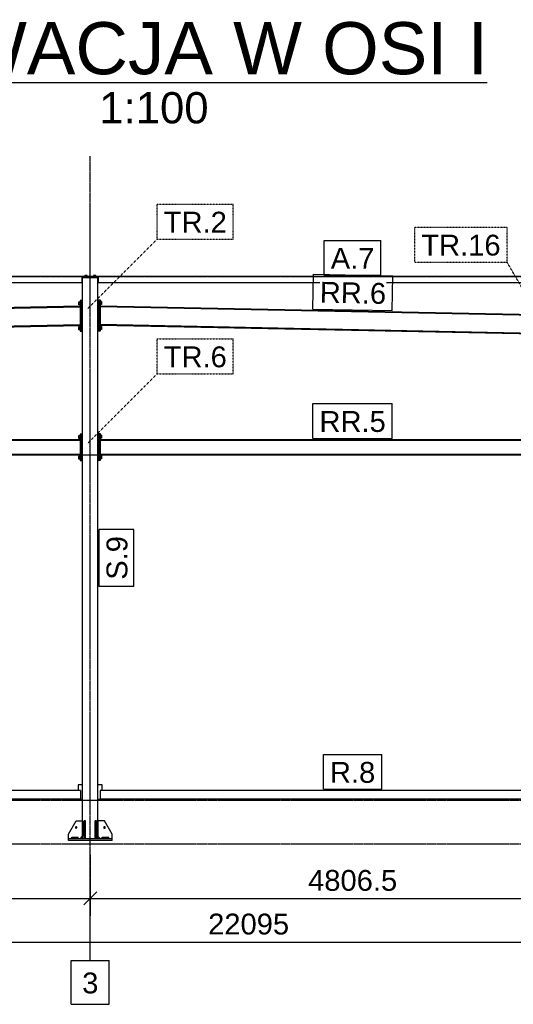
# Model space of a CAD drawing. Header units: millimetres. Extents: x 0 to 59400, y 0 to 42000.
# Tile 35 of 40: x 39016 to 43538, y 21294 to 30316. Entities that reach past the tile are written whole.
import ezdxf

# ---------------------------------------------------------------- set-up
doc = ezdxf.new("R2010")
doc.units = ezdxf.units.MM
doc.linetypes.add('DXK_LINE_DOT2', pattern=[3.9198, 1.9599, -1.9599])
doc.linetypes.add('DXK_LINE_DOT3', pattern=[5.9187, 2.979, -0.9799, 0.9799, -0.9799])
for name, color, linetype in [('TS_INNE_OBIEKTY', 7, 'Continuous'), ('TS_LINIE_WIDOCZNE', 7, 'Continuous'), ('TS_OPISY', 7, 'Continuous'), ('TS_OPISY_LINIE', 7, 'Continuous'), ('TS_OPISY_RAMKA', 7, 'Continuous'), ('TS_WYMIARY', 7, 'Continuous'), ('TS_WYMIARY_TEKST', 7, 'Continuous')]:
    doc.layers.add(name, color=color, linetype=linetype)
doc.styles.add('Arial', font='ARIAL.TTF', dxfattribs={"height": 0.2})

# ---------------------------------------------------------------- blocks, each defined once
blk = doc.blocks.new('Unknown-293000867-12 - 4055')
at = {"color": 6, "linetype": 'Continuous'}
blk.add_line((37190.6, 29741.4), (43299.5, 29741.4), dxfattribs=at)
at = {"color": 0, "linetype": 'Continuous'}
for points in [[(43299.5, 29816.4), (43299.5, 30316.4), (37190.6, 30316.4), (37190.6, 29816.4)], [(40745.3, 29366.4), (40745.3, 29666.4), (39744.8, 29666.4), (39744.8, 29366.4)]]:
    blk.add_wipeout(points, dxfattribs=at)
at = {"color": 6, "linetype": 'Continuous', "style": 'Arial'}
for s, height, p in [('ELEWACJA W OSI I', 477.539, (37190.6, 29816.4)), ('1:100', 286.52, (39744.8, 29366.4))]:
    blk.add_text(s, height=height, dxfattribs=at).set_placement(p)
blk = doc.blocks.new('Part-293000867-4063 - 4055')
at = {"layer": 'TS_LINIE_WIDOCZNE', "color": 1, "linetype": 'Continuous'}
for p, q in [((39592.3, 22814.1), (39592.3, 27954.1)), ((39592.3, 27954.1), (39732.3, 27954.1)), ((39732.3, 22814.1), (39732.3, 27954.1))]:
    blk.add_line(p, q, dxfattribs=at)
blk = doc.blocks.new('Part-293000867-4483 - 4055')
at = {"layer": 'TS_LINIE_WIDOCZNE', "color": 1, "linetype": 'Continuous'}
for p, q in [((39756.3, 27746.1), (39744.3, 27746.1)), ((39744.3, 27746.1), (39744.3, 27466.1)), ((39756.3, 27466.1), (39756.3, 27746.1)), ((39744.3, 27466.1), (39756.3, 27466.1))]:
    blk.add_line(p, q, dxfattribs=at)
blk = doc.blocks.new('Part-293000867-4096 - 4055')
at = {"layer": 'TS_LINIE_WIDOCZNE', "color": 1, "linetype": 'Continuous'}
for p, q in [((39756.3, 26462.2), (39756.3, 26469.1)), ((39756.3, 26469.1), (44374.7, 26469.1)), ((39756.3, 26462.2), (44374.7, 26462.2)), ((44374.7, 26469.1), (44374.7, 26462.2)), ((39756.3, 26329.1), (39756.3, 26336)), ((39756.3, 26336), (44374.7, 26336)), ((39756.3, 26329.1), (44374.7, 26329.1)), ((44374.7, 26336), (44374.7, 26329.1))]:
    blk.add_line(p, q, dxfattribs=at)
blk = doc.blocks.new('Part-293000867-4077 - 4055')
at = {"layer": 'TS_LINIE_WIDOCZNE', "color": 1, "linetype": 'Continuous'}
for p, q in [((44378.7, 23254.1), (39752.3, 23254.1)), ((39752.3, 23254.1), (39752.3, 23174.1)), ((44378.7, 23254.1), (44378.7, 23174.1)), ((44378.7, 23174.1), (39752.3, 23174.1))]:
    blk.add_line(p, q, dxfattribs=at)
blk = doc.blocks.new('Part-293000867-4085 - 4055')
at = {"layer": 'TS_LINIE_WIDOCZNE', "color": 1, "linetype": 'Continuous'}
for p, q in [((44463.7, 27964.1), (39667.3, 27964.1)), ((39667.3, 27964.1), (39667.3, 27960.1)), ((39667.3, 27960.1), (39737.3, 27960.1)), ((44398.7, 27904.1), (39732.3, 27904.1)), ((39737.3, 27904.1), (39737.3, 27964.1)), ((44393.7, 27904.1), (44393.7, 27964.1)), ((44393.7, 27960.1), (44463.7, 27960.1)), ((44463.7, 27960.1), (44463.7, 27964.1))]:
    blk.add_line(p, q, dxfattribs=at)
blk = doc.blocks.new('Part-293000867-4086 - 4055')
at = {"layer": 'TS_LINIE_WIDOCZNE', "color": 1, "linetype": 'Continuous'}
for p, q in [((39657.3, 27964.1), (34865, 27964.1)), ((34865, 27964.1), (34865, 27960.1)), ((34865, 27960.1), (34935, 27960.1)), ((39592.3, 27904.1), (34930, 27904.1)), ((34935, 27904.1), (34935, 27964.1)), ((39587.3, 27904.1), (39587.3, 27964.1)), ((39587.3, 27960.1), (39657.3, 27960.1)), ((39657.3, 27960.1), (39657.3, 27964.1))]:
    blk.add_line(p, q, dxfattribs=at)
blk = doc.blocks.new('Part-293000867-4195 - 4055')
at = {"layer": 'TS_LINIE_WIDOCZNE', "color": 1, "linetype": 'Continuous'}
for p, q in [((39580.3, 26517.2), (39568.3, 26517.2)), ((39568.3, 26517.2), (39568.3, 26277.2)), ((39580.3, 26277.2), (39580.3, 26517.2)), ((39568.3, 26277.2), (39580.3, 26277.2))]:
    blk.add_line(p, q, dxfattribs=at)
blk = doc.blocks.new('Part-293000867-4091 - 4055')
at = {"layer": 'TS_LINIE_WIDOCZNE', "color": 1, "linetype": 'Continuous'}
for p, q in [((39572.3, 23254.1), (34950, 23254.1)), ((34950, 23254.1), (34950, 23174.1)), ((39572.3, 23254.1), (39572.3, 23174.1)), ((39572.3, 23174.1), (34950, 23174.1))]:
    blk.add_line(p, q, dxfattribs=at)
blk = doc.blocks.new('GridLine-293000867-4708 - 4055')
at = {"layer": 'TS_INNE_OBIEKTY', "color": 4, "linetype": 'DXK_LINE_DOT3'}
blk.add_line((27876.3, 22764.1), (53466.7, 22764.1), dxfattribs=at)
blk = doc.blocks.new('Part-293000867-4095 - 4055')
at = {"layer": 'TS_LINIE_WIDOCZNE', "color": 1, "linetype": 'Continuous'}
for p, q in [((34954, 26462.2), (34954, 26469.1)), ((34954, 26469.1), (39568.3, 26469.1)), ((34954, 26462.2), (39568.3, 26462.2)), ((39568.3, 26469.1), (39568.3, 26462.2)), ((34954, 26329.1), (34954, 26336)), ((34954, 26336), (39568.3, 26336)), ((34954, 26329.1), (39568.3, 26329.1)), ((39568.3, 26336), (39568.3, 26329.1))]:
    blk.add_line(p, q, dxfattribs=at)
blk = doc.blocks.new('Part-293000867-4189 - 4055')
at = {"layer": 'TS_LINIE_WIDOCZNE', "color": 1, "linetype": 'Continuous'}
for p, q in [((39592.3, 27954.1), (39592.3, 27960.1)), ((39657.3, 27960.1), (39667.3, 27960.1)), ((39732.3, 27954.1), (39732.3, 27960.1))]:
    blk.add_line(p, q, dxfattribs=at)
blk = doc.blocks.new('Bolt-293000867-4190 - 4055')
at = {"layer": 'TS_INNE_OBIEKTY', "color": 1, "linetype": 'Continuous'}
for p, q in [((39632.7, 27972), (39611.9, 27972)), ((39611.9, 27972), (39611.9, 27964.1)), ((39617.1, 27972), (39617.1, 27964.1)), ((39627.5, 27972), (39627.5, 27964.1)), ((39632.7, 27964.1), (39632.7, 27972))]:
    blk.add_line(p, q, dxfattribs=at)
blk = doc.blocks.new('Bolt-293000867-4191 - 4055')
at = {"layer": 'TS_INNE_OBIEKTY', "color": 1, "linetype": 'Continuous'}
for p, q in [((39712.7, 27972), (39691.9, 27972)), ((39691.9, 27972), (39691.9, 27964.1)), ((39697.1, 27972), (39697.1, 27964.1)), ((39707.5, 27972), (39707.5, 27964.1)), ((39712.7, 27964.1), (39712.7, 27972))]:
    blk.add_line(p, q, dxfattribs=at)
blk = doc.blocks.new('Part-293000867-4194 - 4055')
at = {"layer": 'TS_LINIE_WIDOCZNE', "color": 1, "linetype": 'Continuous'}
for p, q in [((39592.3, 26517.2), (39580.3, 26517.2)), ((39580.3, 26517.2), (39580.3, 26277.2)), ((39592.3, 26277.2), (39592.3, 26517.2)), ((39580.3, 26277.2), (39592.3, 26277.2))]:
    blk.add_line(p, q, dxfattribs=at)
blk = doc.blocks.new('Bolt-293000867-4198 - 4055')
at = {"layer": 'TS_INNE_OBIEKTY', "color": 1, "linetype": 'Continuous'}
for p, q in [((39558.3, 26478.3), (39558.3, 26506.1)), ((39558.3, 26506.1), (39568.3, 26506.1)), ((39568.3, 26499.1), (39558.3, 26499.1)), ((39568.3, 26485.3), (39558.3, 26485.3)), ((39568.3, 26478.3), (39558.3, 26478.3)), ((39558.3, 26288.3), (39558.3, 26316.1)), ((39558.3, 26316.1), (39568.3, 26316.1)), ((39558.3, 26309.1), (39568.3, 26309.1)), ((39568.3, 26295.3), (39558.3, 26295.3)), ((39568.3, 26288.3), (39558.3, 26288.3))]:
    blk.add_line(p, q, dxfattribs=at)
blk = doc.blocks.new('Part-293000867-4200 - 4055')
at = {"layer": 'TS_LINIE_WIDOCZNE', "color": 1, "linetype": 'Continuous'}
for p, q in [((39744.3, 26521), (39732.3, 26521)), ((39732.3, 26521), (39732.3, 26281)), ((39744.3, 26281), (39744.3, 26521)), ((39732.3, 26281), (39744.3, 26281))]:
    blk.add_line(p, q, dxfattribs=at)
blk = doc.blocks.new('Part-293000867-4201 - 4055')
at = {"layer": 'TS_LINIE_WIDOCZNE', "color": 1, "linetype": 'Continuous'}
for p, q in [((39756.3, 26521), (39744.3, 26521)), ((39744.3, 26521), (39744.3, 26281)), ((39756.3, 26281), (39756.3, 26521)), ((39744.3, 26281), (39756.3, 26281))]:
    blk.add_line(p, q, dxfattribs=at)
blk = doc.blocks.new('Bolt-293000867-4204 - 4055')
at = {"layer": 'TS_INNE_OBIEKTY', "color": 1, "linetype": 'Continuous'}
for p, q in [((39766.3, 26509.9), (39756.3, 26509.9)), ((39766.3, 26502.9), (39756.3, 26502.9)), ((39756.3, 26489.1), (39766.3, 26489.1)), ((39766.3, 26482.1), (39756.3, 26482.1)), ((39766.3, 26509.9), (39766.3, 26482.1)), ((39766.3, 26319.9), (39756.3, 26319.9)), ((39766.3, 26312.9), (39756.3, 26312.9)), ((39766.3, 26299.1), (39756.3, 26299.1)), ((39766.3, 26292.1), (39756.3, 26292.1)), ((39766.3, 26319.9), (39766.3, 26292.1))]:
    blk.add_line(p, q, dxfattribs=at)
blk = doc.blocks.new('Part-293000867-4207 - 4055')
at = {"layer": 'TS_LINIE_WIDOCZNE', "color": 1, "linetype": 'Continuous'}
for p, q in [((39592.3, 23304.1), (39552.3, 23304.1)), ((39552.3, 23304.1), (39552.3, 23254.1)), ((39572.3, 23174.1), (39592.3, 23174.1))]:
    blk.add_line(p, q, dxfattribs=at)
blk = doc.blocks.new('Part-293000867-4211 - 4055')
at = {"layer": 'TS_LINIE_WIDOCZNE', "color": 1, "linetype": 'Continuous'}
for p, q in [((39772.3, 23304.1), (39732.3, 23304.1)), ((39772.3, 23254.1), (39772.3, 23304.1)), ((39732.3, 23174.1), (39752.3, 23174.1))]:
    blk.add_line(p, q, dxfattribs=at)
blk = doc.blocks.new('Part-293000867-4280 - 4055')
at = {"layer": 'TS_LINIE_WIDOCZNE', "color": 1, "linetype": 'Continuous'}
for p, q in [((39756.3, 27694.2), (44374.7, 27601.7)), ((39756.3, 27686.2), (39756.3, 27694.2)), ((44374.7, 27593.7), (39756.3, 27686.2)), ((44374.7, 27429.7), (39756.3, 27522.2)), ((39756.3, 27522.2), (39756.3, 27514.2)), ((44374.7, 27593.7), (44374.7, 27601.7)), ((44374.7, 27421.7), (39756.3, 27514.2)), ((44374.7, 27429.7), (44374.7, 27421.7))]:
    blk.add_line(p, q, dxfattribs=at)
blk = doc.blocks.new('Part-293000867-4281 - 4055')
at = {"layer": 'TS_LINIE_WIDOCZNE', "color": 1, "linetype": 'Continuous'}
for p, q in [((34954, 27601.9), (39568.3, 27694.2)), ((34954, 27593.9), (39568.3, 27686.2)), ((39568.3, 27694.2), (39568.3, 27686.2)), ((34954, 27593.9), (34954, 27601.9)), ((34954, 27429.8), (39568.3, 27522.2)), ((39568.3, 27522.2), (39568.3, 27514.2)), ((34954, 27421.8), (39568.3, 27514.2)), ((34954, 27421.8), (34954, 27429.8))]:
    blk.add_line(p, q, dxfattribs=at)
blk = doc.blocks.new('Part-293000867-4376 - 4055')
at = {"layer": 'TS_LINIE_WIDOCZNE', "color": 1, "linetype": 'Continuous'}
for p, q in [((39492.3, 22814.1), (39492.3, 22826.1)), ((39492.3, 22826.1), (39552.3, 22826.1)), ((39552.3, 22814.1), (39552.3, 22826.1))]:
    blk.add_line(p, q, dxfattribs=at)
blk = doc.blocks.new('Part-293000867-4476 - 4055')
at = {"layer": 'TS_LINIE_WIDOCZNE', "color": 1, "linetype": 'Continuous'}
for p, q in [((39592.3, 27742.3), (39580.3, 27742.3)), ((39580.3, 27742.3), (39580.3, 27462.3)), ((39592.3, 27462.3), (39592.3, 27742.3)), ((39580.3, 27462.3), (39592.3, 27462.3))]:
    blk.add_line(p, q, dxfattribs=at)
blk = doc.blocks.new('Part-293000867-4371 - 4055')
at = {"layer": 'TS_LINIE_WIDOCZNE', "color": 1, "linetype": 'Continuous'}
for p, q in [((39462.3, 22794.1), (39462.3, 22814.1)), ((39462.3, 22814.1), (39862.3, 22814.1)), ((39862.3, 22794.1), (39462.3, 22794.1)), ((39862.3, 22794.1), (39862.3, 22814.1))]:
    blk.add_line(p, q, dxfattribs=at)
blk = doc.blocks.new('Part-293000867-4375 - 4055')
at = {"layer": 'TS_LINIE_WIDOCZNE', "color": 1, "linetype": 'Continuous'}
for p, q in [((39772.3, 22814.1), (39772.3, 22826.1)), ((39772.3, 22826.1), (39832.3, 22826.1)), ((39832.3, 22814.1), (39832.3, 22826.1))]:
    blk.add_line(p, q, dxfattribs=at)
blk = doc.blocks.new('Part-293000867-4377 - 4055')
at = {"layer": 'TS_LINIE_WIDOCZNE', "color": 1, "linetype": 'Continuous'}
for p, q in [((39706.3, 22814.1), (39706.3, 22974.1)), ((39718.3, 22974.1), (39706.3, 22974.1)), ((39718.3, 22814.1), (39718.3, 22974.1)), ((39706.3, 22854.1), (39718.3, 22854.1))]:
    blk.add_line(p, q, dxfattribs=at)
blk = doc.blocks.new('Part-293000867-4379 - 4055')
at = {"layer": 'TS_LINIE_WIDOCZNE', "color": 1, "linetype": 'Continuous'}
for p, q in [((39606.3, 22814.1), (39606.3, 22974.1)), ((39618.3, 22974.1), (39606.3, 22974.1)), ((39618.3, 22814.1), (39618.3, 22974.1)), ((39606.3, 22854.1), (39618.3, 22854.1))]:
    blk.add_line(p, q, dxfattribs=at)
blk = doc.blocks.new('Part-293000867-4477 - 4055')
at = {"layer": 'TS_LINIE_WIDOCZNE', "color": 1, "linetype": 'Continuous'}
for p, q in [((39580.3, 27742.3), (39568.3, 27742.3)), ((39568.3, 27742.3), (39568.3, 27462.3)), ((39580.3, 27462.3), (39580.3, 27742.3)), ((39568.3, 27462.3), (39580.3, 27462.3))]:
    blk.add_line(p, q, dxfattribs=at)
blk = doc.blocks.new('Bolt-293000867-4480 - 4055')
at = {"layer": 'TS_INNE_OBIEKTY', "color": 1, "linetype": 'Continuous'}
for p, q in [((39558.3, 27703.5), (39558.3, 27731.2)), ((39558.3, 27731.2), (39568.3, 27731.2)), ((39568.3, 27724.2), (39558.3, 27724.2)), ((39568.3, 27710.4), (39558.3, 27710.4)), ((39568.3, 27703.5), (39558.3, 27703.5)), ((39558.3, 27473.5), (39558.3, 27501.2)), ((39558.3, 27501.2), (39568.3, 27501.2)), ((39558.3, 27494.2), (39568.3, 27494.2)), ((39568.3, 27480.4), (39558.3, 27480.4)), ((39568.3, 27473.5), (39558.3, 27473.5))]:
    blk.add_line(p, q, dxfattribs=at)
blk = doc.blocks.new('Part-293000867-4482 - 4055')
at = {"layer": 'TS_LINIE_WIDOCZNE', "color": 1, "linetype": 'Continuous'}
for p, q in [((39744.3, 27746.1), (39732.3, 27746.1)), ((39732.3, 27746.1), (39732.3, 27466.1)), ((39744.3, 27466.1), (39744.3, 27746.1)), ((39732.3, 27466.1), (39744.3, 27466.1))]:
    blk.add_line(p, q, dxfattribs=at)
blk = doc.blocks.new('Bolt-293000867-4486 - 4055')
at = {"layer": 'TS_INNE_OBIEKTY', "color": 1, "linetype": 'Continuous'}
for p, q in [((39766.3, 27735), (39756.3, 27735)), ((39766.3, 27728), (39756.3, 27728)), ((39756.3, 27714.2), (39766.3, 27714.2)), ((39766.3, 27707.3), (39756.3, 27707.3)), ((39766.3, 27735), (39766.3, 27707.3)), ((39766.3, 27505), (39756.3, 27505)), ((39766.3, 27498), (39756.3, 27498)), ((39766.3, 27484.2), (39756.3, 27484.2)), ((39766.3, 27477.3), (39756.3, 27477.3)), ((39766.3, 27505), (39766.3, 27477.3))]:
    blk.add_line(p, q, dxfattribs=at)
blk = doc.blocks.new('GridLine-293000867-4709 - 4055')
at = {"layer": 'TS_INNE_OBIEKTY', "color": 4, "linetype": 'DXK_LINE_DOT3'}
blk.add_line((27876.3, 23164.1), (53466.7, 23164.1), dxfattribs=at)
blk = doc.blocks.new('Part-293000867-4605 - 4055')
at = {"layer": 'TS_LINIE_WIDOCZNE', "color": 1, "linetype": 'Continuous'}
for p, q in [((39462.3, 22854.1), (39532.3, 22974.1)), ((39532.3, 22974.1), (39592.3, 22974.1)), ((39592.3, 22974.1), (39592.3, 22834.1)), ((39462.3, 22814.1), (39462.3, 22854.1)), ((39572.3, 22814.1), (39592.3, 22834.1))]:
    blk.add_line(p, q, dxfattribs=at)
blk = doc.blocks.new('Part-293000867-4608 - 4055')
at = {"layer": 'TS_LINIE_WIDOCZNE', "color": 1, "linetype": 'Continuous'}
for p, q in [((39792.3, 22974.1), (39732.3, 22974.1)), ((39732.3, 22974.1), (39732.3, 22834.1)), ((39862.3, 22854.1), (39792.3, 22974.1)), ((39752.3, 22814.1), (39732.3, 22834.1)), ((39862.3, 22814.1), (39862.3, 22854.1))]:
    blk.add_line(p, q, dxfattribs=at)
blk = doc.blocks.new('Bolt-293000867-4611 - 4055')
at = {"layer": 'TS_INNE_OBIEKTY', "color": 1, "linetype": 'Continuous'}
for start, end in [(90, 270), (90, 270), (270, 90), (270, 90)]:
    blk.add_arc((39792.3, 22914.1), 7, start, end, dxfattribs=at)
blk = doc.blocks.new('Bolt-293000867-4612 - 4055')
at = {"layer": 'TS_INNE_OBIEKTY', "color": 1, "linetype": 'Continuous'}
for start, end in [(108, 288), (108, 288), (288, 108), (288, 108)]:
    blk.add_arc((39532.3, 22914.1), 7, start, end, dxfattribs=at)
blk = doc.blocks.new('GridLine-293000867-4704 - 4055')
at = {"layer": 'TS_INNE_OBIEKTY', "color": 4, "linetype": 'DXK_LINE_DOT3'}
blk.add_line((39662.4, 21694.1), (39662.4, 29066.4), dxfattribs=at)
at = {"layer": 'TS_INNE_OBIEKTY', "color": 4, "linetype": 'Continuous'}
for p, q in [((39488.2, 21694.1), (39836.5, 21694.1)), ((39488.2, 21294.1), (39488.2, 21694.1)), ((39836.5, 21294.1), (39836.5, 21694.1)), ((39488.2, 21294.1), (39836.5, 21294.1))]:
    blk.add_line(p, q, dxfattribs=at)
at = {"layer": 'TS_INNE_OBIEKTY', "color": 2, "linetype": 'Continuous', "style": 'Arial'}
blk.add_text('3', height=191, dxfattribs=at).set_placement((39588.2, 21394.1))
blk = doc.blocks.new('GridLine-293000867-4710 - 4055')
at = {"layer": 'TS_INNE_OBIEKTY', "color": 4, "linetype": 'DXK_LINE_DOT3'}
blk.add_line((27876.3, 26329.1), (53466.7, 26329.1), dxfattribs=at)
blk = doc.blocks.new('GridLine-293000867-4711 - 4055')
at = {"layer": 'TS_INNE_OBIEKTY', "color": 4, "linetype": 'DXK_LINE_DOT3'}
blk.add_line((27876.3, 27964.1), (53466.7, 27964.1), dxfattribs=at)
blk = doc.blocks.new('StraightDimension-293000867-4715 - 4055')
at = {"layer": 'TS_WYMIARY', "color": 174, "linetype": 'Continuous'}
for p, q in [((39662.4, 22664.1), (39662.4, 22104.1)), ((44468.7, 22664.1), (44468.7, 22104.1)), ((39722.4, 22324.1), (39602.4, 22204.1)), ((44408.7, 22204.1), (44528.7, 22324.1)), ((39662.4, 22264.1), (44468.7, 22264.1))]:
    blk.add_line(p, q, dxfattribs=at)
at = {"color": 0}
blk.add_wipeout([(42513.1, 22294.1), (42513.1, 22574.1), (41617.9, 22574.1), (41617.9, 22294.1)], dxfattribs=at).dxf.layer = 'TS_WYMIARY'
at = {"layer": 'TS_WYMIARY_TEKST', "color": 96, "style": 'Arial'}
blk.add_text('4806.5', height=191.02, dxfattribs=at).set_placement((41657.9, 22334.1))
blk = doc.blocks.new('StraightDimension-293000867-4716 - 4055')
at = {"layer": 'TS_WYMIARY', "color": 174, "linetype": 'Continuous'}
for p, q in [((34864, 22664.1), (34864, 22104.1)), ((39662.4, 22664.1), (39662.4, 22104.1)), ((34924, 22324.1), (34804, 22204.1)), ((39602.4, 22204.1), (39722.4, 22324.1)), ((34864, 22264.1), (39662.4, 22264.1))]:
    blk.add_line(p, q, dxfattribs=at)
at = {"color": 0}
blk.add_wipeout([(37710.8, 22294.1), (37710.8, 22574.1), (36815.6, 22574.1), (36815.6, 22294.1)], dxfattribs=at).dxf.layer = 'TS_WYMIARY'
at = {"layer": 'TS_WYMIARY_TEKST', "color": 96, "style": 'Arial'}
blk.add_text('4798.5', height=191.02, dxfattribs=at).set_placement((36855.6, 22334.1))
blk = doc.blocks.new('StraightDimension-293000867-4723 - 4055')
at = {"layer": 'TS_WYMIARY', "color": 174, "linetype": 'Continuous'}
blk.add_line((30065.2, 21864.1), (52160.2, 21864.1), dxfattribs=at)
at = {"color": 0}
blk.add_wipeout([(41523.3, 21894.1), (41523.3, 22174.1), (40702.1, 22174.1), (40702.1, 21894.1)], dxfattribs=at).dxf.layer = 'TS_WYMIARY'
at = {"layer": 'TS_WYMIARY_TEKST', "color": 96, "style": 'Arial'}
blk.add_text('22095', height=191.02, dxfattribs=at).set_placement((40742.1, 21934.1))
blk = doc.blocks.new('Mark-293000867-4948 - 4055')
at = {"layer": 'TS_OPISY_RAMKA', "linetype": 'Continuous'}
for p, q in [((41702.1, 27665.2), (41708.5, 27985.2)), ((41708.5, 27985.2), (42435.8, 27970.6)), ((42429.3, 27650.7), (42435.8, 27970.6)), ((41702.1, 27665.2), (42429.3, 27650.7))]:
    blk.add_line(p, q, dxfattribs=at)
blk.add_wipeout([(42370.6, 27711.9), (42374.6, 27911.8), (41767.3, 27924), (41763.3, 27724)]).dxf.layer = 'TS_OPISY_LINIE'
blk.add_wipeout([(42370.6, 27711.9), (42374.6, 27911.8), (41767.3, 27924), (41763.3, 27724)]).dxf.layer = 'TS_OPISY_LINIE'
at = {"layer": 'TS_OPISY', "style": 'Arial'}
blk.add_text('RR.6', height=191.02, rotation=-1.14592, dxfattribs=at).set_placement((41763.3, 27724))
blk = doc.blocks.new('Mark-293000867-4860 - 4055')
at = {"layer": 'TS_OPISY_RAMKA', "linetype": 'Continuous'}
for p, q in [((41798.1, 23584.1), (42332.9, 23584.1)), ((41798.1, 23264.1), (41798.1, 23584.1)), ((42332.9, 23264.1), (42332.9, 23584.1)), ((41798.1, 23264.1), (42332.9, 23264.1))]:
    blk.add_line(p, q, dxfattribs=at)
blk.add_wipeout([(42272.9, 23324.1), (42272.9, 23524.1), (41858.1, 23524.1), (41858.1, 23324.1)]).dxf.layer = 'TS_OPISY_LINIE'
blk.add_wipeout([(42272.9, 23324.1), (42272.9, 23524.1), (41858.1, 23524.1), (41858.1, 23324.1)]).dxf.layer = 'TS_OPISY_LINIE'
at = {"layer": 'TS_OPISY', "style": 'Arial'}
blk.add_text('R.8', height=191.02, dxfattribs=at).set_placement((41858.1, 23324.1))
blk = doc.blocks.new('Mark-293000867-4846 - 4055')
at = {"layer": 'TS_OPISY_RAMKA', "linetype": 'Continuous'}
for p, q in [((39742.3, 25124.1), (39742.3, 25644.1)), ((40062.3, 25644.1), (39742.3, 25644.1)), ((40062.3, 25124.1), (40062.3, 25644.1)), ((40062.3, 25124.1), (39742.3, 25124.1))]:
    blk.add_line(p, q, dxfattribs=at)
blk.add_wipeout([(40002.3, 25584.1), (39802.3, 25584.1), (39802.3, 25184.1), (40002.3, 25184.1)]).dxf.layer = 'TS_OPISY_LINIE'
blk.add_wipeout([(40002.3, 25584.1), (39802.3, 25584.1), (39802.3, 25184.1), (40002.3, 25184.1)]).dxf.layer = 'TS_OPISY_LINIE'
at = {"layer": 'TS_OPISY', "style": 'Arial'}
blk.add_text('S.9', height=191.02, rotation=90.00021, dxfattribs=at).set_placement((40002.3, 25184.1))
blk = doc.blocks.new('Mark-293000867-4863 - 4055')
at = {"layer": 'TS_OPISY_LINIE', "linetype": 'DXK_LINE_DOT2'}
blk.add_line((39638.7, 26435.1), (40275, 27071.5), dxfattribs=at)
at = {"layer": 'TS_OPISY_RAMKA', "linetype": 'DXK_LINE_DOT2'}
for p, q in [((40275, 27391.5), (40972.8, 27391.5)), ((40275, 27071.5), (40275, 27391.5)), ((40972.8, 27071.5), (40972.8, 27391.5)), ((40275, 27071.5), (40972.8, 27071.5))]:
    blk.add_line(p, q, dxfattribs=at)
blk.add_wipeout([(40912.8, 27131.5), (40912.8, 27331.5), (40335, 27331.5), (40335, 27131.5)]).dxf.layer = 'TS_OPISY_LINIE'
blk.add_wipeout([(40912.8, 27131.5), (40912.8, 27331.5), (40335, 27331.5), (40335, 27131.5)]).dxf.layer = 'TS_OPISY_LINIE'
at = {"layer": 'TS_OPISY', "style": 'Arial'}
blk.add_text('TR.6', height=191.02, dxfattribs=at).set_placement((40335, 27131.5))
blk = doc.blocks.new('Mark-293000867-4864 - 4055')
at = {"layer": 'TS_OPISY_LINIE', "linetype": 'DXK_LINE_DOT2'}
blk.add_line((39638.6, 27669.1), (40275, 28305.5), dxfattribs=at)
at = {"layer": 'TS_OPISY_RAMKA', "linetype": 'DXK_LINE_DOT2'}
for p, q in [((40275, 28625.5), (40972.8, 28625.5)), ((40275, 28305.5), (40275, 28625.5)), ((40972.8, 28305.5), (40972.8, 28625.5)), ((40275, 28305.5), (40972.8, 28305.5))]:
    blk.add_line(p, q, dxfattribs=at)
blk.add_wipeout([(40912.8, 28365.5), (40912.8, 28565.5), (40335, 28565.5), (40335, 28365.5)]).dxf.layer = 'TS_OPISY_LINIE'
blk.add_wipeout([(40912.8, 28365.5), (40912.8, 28565.5), (40335, 28565.5), (40335, 28365.5)]).dxf.layer = 'TS_OPISY_LINIE'
at = {"layer": 'TS_OPISY', "style": 'Arial'}
blk.add_text('TR.2', height=191.02, dxfattribs=at).set_placement((40335, 28365.5))
blk = doc.blocks.new('Mark-293000867-4868 - 4055')
at = {"layer": 'TS_OPISY_RAMKA', "linetype": 'Continuous'}
for p, q in [((41805.5, 28294.1), (42325.5, 28294.1)), ((41805.5, 27974.1), (41805.5, 28294.1)), ((42325.5, 27974.1), (42325.5, 28294.1)), ((41805.5, 27974.1), (42325.5, 27974.1))]:
    blk.add_line(p, q, dxfattribs=at)
blk.add_wipeout([(42265.5, 28034.1), (42265.5, 28234.1), (41865.5, 28234.1), (41865.5, 28034.1)]).dxf.layer = 'TS_OPISY_LINIE'
blk.add_wipeout([(42265.5, 28034.1), (42265.5, 28234.1), (41865.5, 28234.1), (41865.5, 28034.1)]).dxf.layer = 'TS_OPISY_LINIE'
at = {"layer": 'TS_OPISY', "style": 'Arial'}
blk.add_text('A.7', height=191.02, dxfattribs=at).set_placement((41865.5, 28034.1))
blk = doc.blocks.new('Mark-293000867-4879 - 4055')
at = {"layer": 'TS_OPISY_RAMKA', "linetype": 'Continuous'}
for p, q in [((41701.8, 26799.1), (42429.2, 26799.1)), ((41701.8, 26479.1), (41701.8, 26799.1)), ((42429.2, 26479.1), (42429.2, 26799.1)), ((41701.8, 26479.1), (42429.2, 26479.1))]:
    blk.add_line(p, q, dxfattribs=at)
blk.add_wipeout([(42369.2, 26539.1), (42369.2, 26739.1), (41761.8, 26739.1), (41761.8, 26539.1)]).dxf.layer = 'TS_OPISY_LINIE'
blk.add_wipeout([(42369.2, 26539.1), (42369.2, 26739.1), (41761.8, 26739.1), (41761.8, 26539.1)]).dxf.layer = 'TS_OPISY_LINIE'
at = {"layer": 'TS_OPISY', "style": 'Arial'}
blk.add_text('RR.5', height=191.02, dxfattribs=at).set_placement((41761.8, 26539.1))
blk = doc.blocks.new('Mark-293000867-4962 - 4055')
at = {"layer": 'TS_OPISY_LINIE', "linetype": 'DXK_LINE_DOT2'}
blk.add_line((44445, 26435.1), (43480.8, 28095.1), dxfattribs=at)
at = {"layer": 'TS_OPISY_RAMKA', "linetype": 'DXK_LINE_DOT2'}
for p, q in [((42634.8, 28415.1), (43480.8, 28415.1)), ((42634.8, 28095.1), (42634.8, 28415.1)), ((43480.8, 28095.1), (43480.8, 28415.1)), ((42634.8, 28095.1), (43480.8, 28095.1))]:
    blk.add_line(p, q, dxfattribs=at)
blk.add_wipeout([(43420.8, 28155.1), (43420.8, 28355.1), (42694.8, 28355.1), (42694.8, 28155.1)]).dxf.layer = 'TS_OPISY_LINIE'
blk.add_wipeout([(43420.8, 28155.1), (43420.8, 28355.1), (42694.8, 28355.1), (42694.8, 28155.1)]).dxf.layer = 'TS_OPISY_LINIE'
at = {"layer": 'TS_OPISY', "style": 'Arial'}
blk.add_text('TR.16', height=191.02, dxfattribs=at).set_placement((42694.8, 28155.1))

msp = doc.modelspace()

# ---------------------------------------------------------------- block references
for name in ['Unknown-293000867-12 - 4055', 'GridLine-293000867-4704 - 4055', 'GridLine-293000867-4711 - 4055', 'Bolt-293000867-4190 - 4055', 'Bolt-293000867-4191 - 4055', 'Part-293000867-4086 - 4055', 'Part-293000867-4189 - 4055', 'Part-293000867-4063 - 4055', 'Part-293000867-4085 - 4055', 'Bolt-293000867-4480 - 4055', 'Part-293000867-4477 - 4055', 'Part-293000867-4476 - 4055', 'Part-293000867-4482 - 4055', 'Part-293000867-4483 - 4055', 'Bolt-293000867-4486 - 4055', 'Part-293000867-4281 - 4055', 'Part-293000867-4280 - 4055', 'GridLine-293000867-4710 - 4055', 'Part-293000867-4095 - 4055', 'Bolt-293000867-4198 - 4055', 'Part-293000867-4195 - 4055', 'Part-293000867-4194 - 4055', 'Part-293000867-4200 - 4055', 'Part-293000867-4201 - 4055', 'Bolt-293000867-4204 - 4055', 'Part-293000867-4096 - 4055', 'GridLine-293000867-4709 - 4055', 'Part-293000867-4207 - 4055', 'Part-293000867-4211 - 4055', 'Part-293000867-4091 - 4055', 'Part-293000867-4077 - 4055', 'GridLine-293000867-4708 - 4055', 'Part-293000867-4605 - 4055', 'Bolt-293000867-4612 - 4055', 'Part-293000867-4379 - 4055', 'Part-293000867-4377 - 4055', 'Part-293000867-4608 - 4055', 'Bolt-293000867-4611 - 4055', 'Part-293000867-4371 - 4055', 'Part-293000867-4376 - 4055', 'Part-293000867-4375 - 4055']:
    msp.add_blockref(name, (0, 0))

# ---------------------------------------------------------------- next in the draw order: block references
for name in ['Mark-293000867-4864 - 4055', 'Mark-293000867-4962 - 4055', 'Mark-293000867-4948 - 4055', 'Mark-293000867-4863 - 4055', 'Mark-293000867-4879 - 4055', 'Mark-293000867-4846 - 4055', 'Mark-293000867-4860 - 4055', 'StraightDimension-293000867-4715 - 4055']:
    msp.add_blockref(name, (0, 0))

# ---------------------------------------------------------------- next in the draw order: block references
for name in ['Mark-293000867-4868 - 4055', 'StraightDimension-293000867-4716 - 4055']:
    msp.add_blockref(name, (0, 0))

# ---------------------------------------------------------------- next in the draw order: block references
msp.add_blockref('StraightDimension-293000867-4723 - 4055', (0, 0))

doc.saveas('drawing.dxf')
